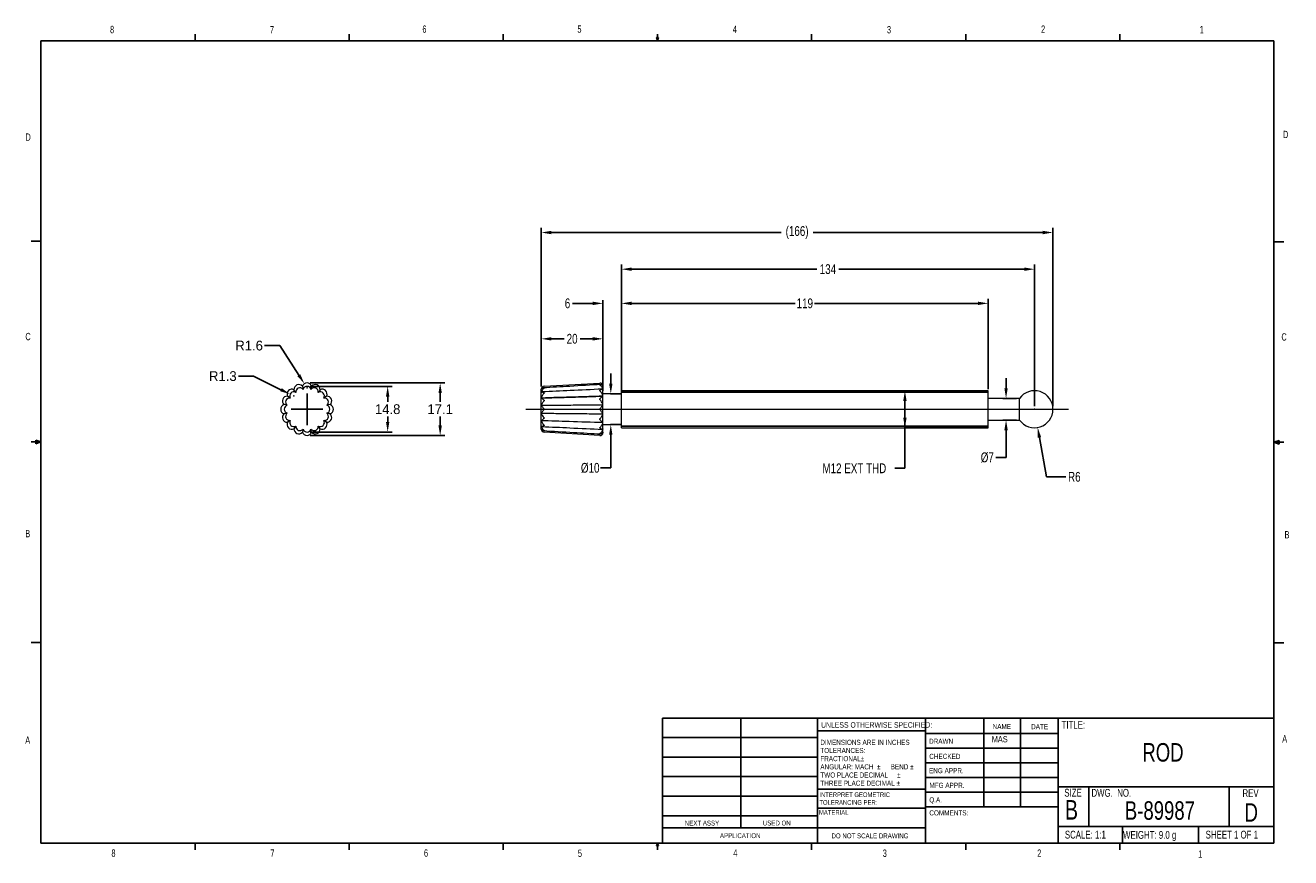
# Model space of a CAD drawing. Header units: millimetres. Extents: x 11 to 421, y 5 to 275.
import ezdxf
from ezdxf.enums import TextEntityAlignment as Align
from ezdxf.lldxf.tags import DXFTag

# ---------------------------------------------------------------- set-up
doc = ezdxf.new("R2010")
doc.units = ezdxf.units.MM
doc.header["$PDSIZE"] = -1
for name, color, linetype in [('CENTERLINE', 5, 'CENTER'), ('DIM', 2, 'Continuous'), ('TITLEBLOCK', 6, 'Continuous')]:
    doc.layers.add(name, color=color, linetype=linetype)
doc.layers.add('OBJECT', color=4, linetype='Continuous', lineweight=15)
doc.styles.add('SLDTEXTSTYLE0', font='TXT', dxfattribs={"width": 0.75})
tags = doc.linetypes.add('CENTER', pattern=[10.16, 6.35, -1.27, 1.27, -1.27]).pattern_tags.tags
tags[10:11] = [DXFTag(74, 4), DXFTag(75, 0), DXFTag(340, '0'), DXFTag(46, 1.0), DXFTag(50, 0.0), DXFTag(44, 0.0), DXFTag(45, 0.0)]
tags[8:9] = [DXFTag(74, 4), DXFTag(75, 0), DXFTag(340, '0'), DXFTag(46, 1.0), DXFTag(50, 0.0), DXFTag(44, 0.0), DXFTag(45, 0.0)]
tags[6:7] = [DXFTag(74, 4), DXFTag(75, 0), DXFTag(340, '0'), DXFTag(46, 1.0), DXFTag(50, 0.0), DXFTag(44, 0.0), DXFTag(45, 0.0)]
tags[4:5] = [DXFTag(74, 4), DXFTag(75, 0), DXFTag(340, '0'), DXFTag(46, 1.0), DXFTag(50, 0.0), DXFTag(44, 0.0), DXFTag(45, 0.0)]
tags = doc.linetypes.add('CENTERX2', pattern=[20.32, 12.7, -2.54, 2.54, -2.54]).pattern_tags.tags
tags[10:11] = [DXFTag(74, 4), DXFTag(75, 0), DXFTag(340, '0'), DXFTag(46, 1.0), DXFTag(50, 0.0), DXFTag(44, 0.0), DXFTag(45, 0.0)]
tags[8:9] = [DXFTag(74, 4), DXFTag(75, 0), DXFTag(340, '0'), DXFTag(46, 1.0), DXFTag(50, 0.0), DXFTag(44, 0.0), DXFTag(45, 0.0)]
tags[6:7] = [DXFTag(74, 4), DXFTag(75, 0), DXFTag(340, '0'), DXFTag(46, 1.0), DXFTag(50, 0.0), DXFTag(44, 0.0), DXFTag(45, 0.0)]
tags[4:5] = [DXFTag(74, 4), DXFTag(75, 0), DXFTag(340, '0'), DXFTag(46, 1.0), DXFTag(50, 0.0), DXFTag(44, 0.0), DXFTag(45, 0.0)]
tags = doc.linetypes.add('HIDDEN', pattern=[1.905, 1.27, -0.635]).pattern_tags.tags
tags[6:7] = [DXFTag(74, 4), DXFTag(75, 0), DXFTag(340, '0'), DXFTag(46, 1.0), DXFTag(50, 0.0), DXFTag(44, 0.0), DXFTag(45, 0.0)]
tags[4:5] = [DXFTag(74, 4), DXFTag(75, 0), DXFTag(340, '0'), DXFTag(46, 1.0), DXFTag(50, 0.0), DXFTag(44, 0.0), DXFTag(45, 0.0)]
doc.dimstyles.new('SLDDIMSTYLE0', dxfattribs={"dimtxt": 3.175, "dimasz": 3.302, "dimexe": 1.5, "dimexo": 1, "dimgap": 0.79375, "dimtad": 0, "dimtih": 1, "dimtoh": 1, "dimrnd": 1e-09, "dimzin": 12, "dimdsep": 46, "dimtxsty": 'SLDTEXTSTYLE0', "dimsah": 1, "dimcen": 0.09, "dimadec": 0, "dimazin": 0, "dimtfac": 1, "dimtofl": 0, "dimtmove": 0, "dimatfit": 3, "dimfxl": 1, "dimtolj": 1, "dimtzin": 12, "dimarcsym": 0})
doc.dimstyles.new('SLDDIMSTYLE2', dxfattribs={"dimtxt": 3.175, "dimasz": 3.302, "dimexe": 0, "dimexo": 0.0625, "dimgap": 0.79375, "dimtad": 0, "dimtih": 1, "dimtoh": 1, "dimrnd": 1e-09, "dimzin": 12, "dimdsep": 46, "dimtxsty": 'SLDTEXTSTYLE0', "dimsah": 1, "dimcen": 0.09, "dimadec": 0, "dimazin": 0, "dimtfac": 1, "dimtofl": 0, "dimtmove": 0, "dimatfit": 3, "dimfxl": 1, "dimtolj": 1, "dimtzin": 12, "dimarcsym": 0})

# ---------------------------------------------------------------- blocks, each defined once
blk = doc.blocks.new('TITLEBLOCK-B')
at = {"layer": 'TITLEBLOCK'}
for p, q in [((65.91, 270.31), (65.91, 272.46)), ((115.91, 270.31), (115.91, 272.46)), ((165.92, 270.31), (165.92, 272.46)), ((215.93, 270.31), (215.59, 271.37)), ((216.24, 271.37), (215.59, 271.37)), ((215.75, 271.37), (215.93, 270.31)), ((215.93, 270.31), (215.93, 272.46)), ((215.93, 270.31), (216.24, 271.37)), ((216.05, 271.37), (215.93, 270.31)), ((265.93, 270.31), (265.93, 272.46)), ((315.94, 270.31), (315.94, 272.46)), ((365.94, 270.31), (365.94, 272.46)), ((15.91, 270.31), (415.96, 270.31)), ((15.91, 270.31), (15.91, 9.96)), ((415.96, 9.96), (415.96, 270.31)), ((15.91, 205.22), (12.73, 205.22)), ((415.96, 205.11), (419.13, 205.11)), ((15.91, 140.13), (12.73, 140.13)), ((15.91, 140.13), (14.2, 140.74)), ((14.2, 140.74), (14.2, 139.56)), ((15.91, 140.13), (14.2, 140.36)), ((15.91, 140.13), (14.2, 139.56)), ((15.91, 140.13), (14.2, 139.87)), ((415.96, 140.02), (417.66, 140.63)), ((415.96, 140.02), (417.66, 140.25)), ((415.96, 140.02), (417.66, 139.45)), ((415.96, 140.02), (417.66, 139.76)), ((415.96, 140.02), (419.13, 140.02)), ((417.66, 140.63), (417.66, 139.45)), ((15.91, 75.05), (12.73, 75.05)), ((415.96, 74.94), (419.13, 74.94)), ((217.61, 50.53), (415.96, 50.53)), ((217.61, 9.96), (217.61, 50.53)), ((242.96, 50.53), (242.96, 14.94)), ((267.83, 9.96), (267.83, 50.53)), ((302.92, 50.53), (302.92, 9.96)), ((321.82, 50.33), (321.82, 21.75)), ((333.72, 50.33), (333.72, 21.75)), ((345.89, 50.53), (345.89, 9.96)), ((302.92, 46.41), (267.83, 46.41)), ((302.92, 45.57), (345.89, 45.57)), ((217.61, 44.28), (267.83, 44.28)), ((217.61, 37.93), (267.83, 37.93)), ((302.92, 40.8), (345.89, 40.8)), ((302.92, 36.04), (345.89, 36.04)), ((217.61, 31.58), (267.83, 31.58)), ((345.89, 31.28), (302.92, 31.28)), ((217.61, 25.23), (267.83, 25.23)), ((267.83, 27.52), (302.92, 27.52)), ((345.89, 26.52), (302.92, 26.52)), ((345.89, 28.24), (415.96, 28.24)), ((355.93, 28.24), (355.93, 15.37)), ((401.43, 28.24), (401.43, 15.37)), ((267.83, 21.3), (302.92, 21.3)), ((345.89, 21.75), (302.92, 21.75)), ((217.61, 18.88), (267.83, 18.88)), ((217.61, 14.94), (302.92, 14.94)), ((345.89, 15.37), (415.96, 15.37)), ((366.79, 15.37), (366.79, 9.96)), ((391.48, 15.37), (391.48, 9.96)), ((415.96, 9.96), (15.91, 9.96)), ((65.91, 9.96), (65.91, 7.8)), ((115.91, 9.96), (115.91, 7.8)), ((165.92, 9.96), (165.92, 7.8)), ((215.59, 9.08), (215.93, 9.96)), ((216.24, 9.08), (215.59, 9.08)), ((215.93, 9.96), (215.93, 7.8)), ((215.93, 9.96), (216.24, 9.08)), ((265.93, 9.96), (265.93, 7.8)), ((315.94, 9.96), (315.94, 7.8)), ((365.94, 9.96), (365.94, 7.8))]:
    blk.add_line(p, q, dxfattribs=at)
at = {"layer": 'TITLEBLOCK', "attachment_point": 1, "style": 'SLDTEXTSTYLE0'}
for s, insert, char_height in [('8', (38.33, 275.12), 2.38), ('6', (139.67, 275.25), 2.38), ('5', (189.96, 275.27), 2.38), ('4', (240.39, 275.23), 2.38), ('3', (290.39, 275.07), 2.38), ('2', (340.39, 275.24), 2.38), ('1', (391.86, 275.08), 2.38), ('7', (90.2, 275.05), 2.38), ('D', (10.89, 240.22), 2.38), ('D', (418.88, 241.07), 2.38), ('C', (10.85, 175.52), 2.38), ('C', (418.37, 175.39), 2.38), ('B', (10.83, 111.59), 2.38), ('B', (419.39, 111.23), 2.38), ('TITLE:', (347.05, 49.65), 2.54), ('UNLESS OTHERWISE SPECIFIED:', (269.01, 49.23), 1.778), ('NAME', (324.68, 48.66), 1.651), ('DATE', (337.17, 48.61), 1.651), ('A', (10.82, 44.6), 2.38), ('DIMENSIONS ARE IN INCHES', (268.77, 43.53), 1.651), ('DRAWN', (304.05, 43.86), 1.651), ('A', (418.64, 45.02), 2.38), ('TOLERANCES:', (268.77, 40.88), 1.651), ('FRACTIONAL', (268.77, 38.23), 1.651), ('%%p', (281.92, 38.23), 1.651), ('CHECKED', (304.11, 38.97), 1.651), ('ANGULAR: MACH', (268.77, 35.58), 1.651), ('TWO PLACE DECIMAL    ', (268.77, 32.92), 1.651), ('%%p', (287.15, 35.58), 1.651), ('     BEND ', (288.72, 35.58), 1.651), ('%%p', (293.65, 32.92), 1.651), ('%%p', (297.93, 35.58), 1.651), ('ENG APPR.', (304.03, 34.33), 1.651), ('THREE PLACE DECIMAL  ', (268.77, 30.27), 1.651), ('%%p', (293.51, 30.27), 1.651), ('MFG APPR.', (304.16, 29.58), 1.651), ('INTERPRET GEOMETRIC', (268.47, 26.47), 1.524), ('Q.A.', (304.12, 24.86), 1.651), ('SIZE', (347.94, 27.62), 2.54), ('DWG.  NO.', (356.74, 27.58), 2.54), ('REV', (405.74, 27.48), 2.54), ('TOLERANCING PER:', (268.47, 23.95), 1.524), ('MATERIAL', (268.34, 20.72), 1.524), ('COMMENTS:', (304.14, 20.64), 1.651), ('B', (348.14, 23.98), 6.35), ('NEXT ASSY', (224.8, 17.28), 1.587), ('USED ON', (250.11, 17.31), 1.587), ('APPLICATION', (236.21, 13.21), 1.5875), ('DO NOT SCALE DRAWING', (272.39, 13.15), 1.5875), ('SCALE: 1:1', (348.11, 14.02), 2.54), ('WEIGHT: 9.0 g', (367, 13.94), 2.54), ('SHEET 1 OF 1', (393.79, 14.03), 2.54), ('8', (38.78, 7.95), 2.38), ('7', (90.36, 7.96), 2.38), ('6', (140.18, 7.97), 2.38), ('5', (190.12, 7.89), 2.38), ('4', (240.54, 7.97), 2.38), ('3', (289.02, 7.92), 2.38), ('2', (339.15, 7.94), 2.38), ('1', (391.37, 7.65), 2.38)]:
    blk.add_mtext(s, dxfattribs=dict(at, insert=insert, char_height=char_height))
at = {"layer": 'TITLEBLOCK', "style": 'SLDTEXTSTYLE0', "width": 0.75}
for tag, height, p in [('DRAWN_BY', 2, (326.97, 43.7)), ('TITLE', 6, (379.94, 39.45)), ('DWG_NO', 6, (378.95, 20.58)), ('REV', 6, (408.58, 19.96))]:
    blk.add_attdef(tag, text='', height=height, dxfattribs=at).set_placement(p, align=Align.MIDDLE)
blk = doc.blocks.new('*D2')
at = {"color": 0, "linetype": 'ByBlock', "lineweight": -2}
for p, q in [((338.15, 150.75), (338.33, 150.75)), ((338.24, 150.84), (338.24, 150.66)), ((339.87, 141.59), (342.14, 128.81)), ((342.14, 128.81), (348.4, 128.81))]:
    blk.add_line(p, q, dxfattribs=at)
at = {"color": 0, "linetype": 'ByBlock'}
blk.add_solid([(339.29, 144.84), (339.33, 141.49), (340.41, 141.69)], dxfattribs=at)
at = {"layer": 'DEFPOINTS', "color": 0, "linetype": 'ByBlock'}
for p in [(338.24, 150.75), (339.29, 144.84)]:
    blk.add_point(p, dxfattribs=at)
at = {"color": 0, "linetype": 'ByBlock', "insert": (351.18, 128.81), "char_height": 3.175, "attachment_point": 5, "style": 'SLDTEXTSTYLE0'}
blk.add_mtext('R6', dxfattribs=at)
blk = doc.blocks.new('*D14')
at = {"color": 0, "linetype": 'ByBlock', "lineweight": -2}
for p, q in [((329.03, 157.55), (329.03, 160.85)), ((332.37, 154.25), (328.03, 154.25)), ((332.37, 147.25), (328.03, 147.25)), ((329.03, 143.95), (329.03, 135.09)), ((329.03, 135.09), (325.73, 135.09))]:
    blk.add_line(p, q, dxfattribs=at)
at = {"color": 0, "linetype": 'ByBlock'}
for points in [[(329.03, 154.25), (328.48, 157.55), (329.58, 157.55)], [(329.03, 147.25), (328.48, 143.95), (329.58, 143.95)]]:
    blk.add_solid(points, dxfattribs=at)
at = {"layer": 'DEFPOINTS', "color": 0, "linetype": 'ByBlock'}
for p in [(333.37, 154.25), (333.37, 147.25)]:
    blk.add_point(p, dxfattribs=at)
at = {"color": 0, "linetype": 'ByBlock', "insert": (322.94, 135.09), "char_height": 3.175, "attachment_point": 5, "style": 'SLDTEXTSTYLE0'}
blk.add_mtext('%%c7', dxfattribs=at)
blk = doc.blocks.new('*D12')
at = {"color": 0, "linetype": 'ByBlock', "lineweight": -2}
for p, q in [((323.18, 156.75), (296.16, 156.75)), ((296.22, 153.45), (296.22, 148.05)), ((296.22, 148.05), (296.22, 131.59)), ((323.18, 144.75), (296.16, 144.75)), ((296.22, 131.59), (292.92, 131.59))]:
    blk.add_line(p, q, dxfattribs=at)
at = {"color": 0, "linetype": 'ByBlock'}
for points in [[(296.22, 156.75), (295.67, 153.45), (296.77, 153.45)], [(296.22, 144.75), (295.67, 148.05), (296.77, 148.05)]]:
    blk.add_solid(points, dxfattribs=at)
at = {"layer": 'DEFPOINTS', "color": 0, "linetype": 'ByBlock'}
for p in [(323.24, 156.75), (323.24, 144.75)]:
    blk.add_point(p, dxfattribs=at)
at = {"color": 0, "linetype": 'ByBlock', "insert": (279.81, 131.59), "char_height": 3.175, "attachment_point": 5, "style": 'SLDTEXTSTYLE0'}
blk.add_mtext('M12 EXT THD', dxfattribs=at)
blk = doc.blocks.new('*D3')
at = {"color": 0, "linetype": 'ByBlock', "lineweight": -2}
for p, q in [((178.24, 158.16), (178.24, 209.58)), ((344.24, 151.75), (344.24, 209.58)), ((181.55, 208.08), (256.08, 208.08)), ((340.94, 208.08), (266.41, 208.08))]:
    blk.add_line(p, q, dxfattribs=at)
at = {"color": 0, "linetype": 'ByBlock'}
for points in [[(178.24, 208.08), (181.55, 207.52), (181.55, 208.63)], [(344.24, 208.08), (340.94, 207.52), (340.94, 208.63)]]:
    blk.add_solid(points, dxfattribs=at)
at = {"layer": 'DEFPOINTS', "color": 0, "linetype": 'ByBlock'}
for p in [(178.24, 157.16), (344.24, 150.75)]:
    blk.add_point(p, dxfattribs=at)
at = {"color": 0, "linetype": 'ByBlock', "insert": (261.24, 208.08), "char_height": 3.175, "attachment_point": 5, "style": 'SLDTEXTSTYLE0'}
blk.add_mtext('(166)', dxfattribs=at)
blk = doc.blocks.new('*D13')
at = {"color": 0, "linetype": 'ByBlock', "lineweight": -2}
for p, q in [((200.79, 159.05), (200.79, 162.35)), ((204.18, 155.75), (200.73, 155.75)), ((204.18, 145.75), (200.73, 145.75)), ((200.79, 142.45), (200.79, 131.69)), ((200.79, 131.69), (197.49, 131.69))]:
    blk.add_line(p, q, dxfattribs=at)
at = {"color": 0, "linetype": 'ByBlock'}
for points in [[(200.79, 155.75), (201.34, 159.05), (200.24, 159.05)], [(200.79, 145.75), (201.34, 142.45), (200.24, 142.45)]]:
    blk.add_solid(points, dxfattribs=at)
at = {"layer": 'DEFPOINTS', "color": 0, "linetype": 'ByBlock'}
for p in [(204.24, 155.75), (204.24, 145.75)]:
    blk.add_point(p, dxfattribs=at)
at = {"color": 0, "linetype": 'ByBlock', "insert": (194.11, 131.69), "char_height": 3.175, "attachment_point": 5, "style": 'SLDTEXTSTYLE0'}
blk.add_mtext('%%c10', dxfattribs=at)
blk = doc.blocks.new('*D4')
at = {"color": 0, "linetype": 'ByBlock', "lineweight": -2}
for p, q in [((178.24, 158.16), (178.24, 175.09)), ((181.55, 173.59), (185.66, 173.59)), ((194.94, 173.59), (190.82, 173.59)), ((198.24, 159.28), (198.24, 175.09))]:
    blk.add_line(p, q, dxfattribs=at)
at = {"color": 0, "linetype": 'ByBlock'}
for points in [[(178.24, 173.59), (181.55, 174.14), (181.55, 173.04)], [(198.24, 173.59), (194.94, 174.14), (194.94, 173.04)]]:
    blk.add_solid(points, dxfattribs=at)
at = {"layer": 'DEFPOINTS', "color": 0, "linetype": 'ByBlock'}
for p in [(178.24, 157.16), (198.24, 158.28)]:
    blk.add_point(p, dxfattribs=at)
at = {"color": 0, "linetype": 'ByBlock', "insert": (188.24, 173.59), "char_height": 3.175, "attachment_point": 5, "style": 'SLDTEXTSTYLE0'}
blk.add_mtext('20', dxfattribs=at)
blk = doc.blocks.new('*D5')
at = {"color": 0, "linetype": 'ByBlock', "lineweight": -2}
for p, q in [((191.64, 185.09), (188.34, 185.09)), ((194.94, 185.09), (191.64, 185.09)), ((198.24, 156.75), (198.24, 186.09)), ((204.24, 156.75), (204.24, 186.09)), ((207.55, 185.09), (210.85, 185.09))]:
    blk.add_line(p, q, dxfattribs=at)
at = {"color": 0, "linetype": 'ByBlock'}
for points in [[(198.24, 185.09), (194.94, 185.64), (194.94, 184.54)], [(204.24, 185.09), (207.55, 185.64), (207.55, 184.54)]]:
    blk.add_solid(points, dxfattribs=at)
at = {"layer": 'DEFPOINTS', "color": 0, "linetype": 'ByBlock'}
for p in [(198.24, 155.75), (204.24, 155.75)]:
    blk.add_point(p, dxfattribs=at)
at = {"color": 0, "linetype": 'ByBlock', "insert": (186.75, 185.09), "char_height": 3.17, "attachment_point": 5, "style": 'SLDTEXTSTYLE0'}
blk.add_mtext('6', dxfattribs=at)
blk = doc.blocks.new('*D6')
at = {"color": 0, "linetype": 'ByBlock', "lineweight": -2}
for p, q in [((204.24, 157.25), (204.24, 186.59)), ((207.55, 185.09), (260.56, 185.09)), ((319.94, 185.09), (266.93, 185.09)), ((323.24, 157.25), (323.24, 186.59))]:
    blk.add_line(p, q, dxfattribs=at)
at = {"color": 0, "linetype": 'ByBlock'}
for points in [[(204.24, 185.09), (207.55, 184.54), (207.55, 185.64)], [(323.24, 185.09), (319.94, 184.54), (319.94, 185.64)]]:
    blk.add_solid(points, dxfattribs=at)
at = {"layer": 'DEFPOINTS', "color": 0, "linetype": 'ByBlock'}
for p in [(204.24, 156.25), (323.24, 156.25)]:
    blk.add_point(p, dxfattribs=at)
at = {"color": 0, "linetype": 'ByBlock', "insert": (263.74, 185.09), "char_height": 3.175, "attachment_point": 5, "style": 'SLDTEXTSTYLE0'}
blk.add_mtext('119', dxfattribs=at)
blk = doc.blocks.new('*D7')
at = {"color": 0, "linetype": 'ByBlock', "lineweight": -2}
for p, q in [((204.24, 157.75), (204.24, 197.68)), ((338.24, 151.75), (338.24, 197.68)), ((207.55, 196.18), (267.66, 196.18)), ((334.94, 196.18), (274.82, 196.18))]:
    blk.add_line(p, q, dxfattribs=at)
at = {"color": 0, "linetype": 'ByBlock'}
for points in [[(204.24, 196.18), (207.55, 195.63), (207.55, 196.73)], [(338.24, 196.18), (334.94, 195.63), (334.94, 196.73)]]:
    blk.add_solid(points, dxfattribs=at)
at = {"layer": 'DEFPOINTS', "color": 0, "linetype": 'ByBlock'}
for p in [(204.24, 156.75), (338.24, 150.75)]:
    blk.add_point(p, dxfattribs=at)
at = {"color": 0, "linetype": 'ByBlock', "insert": (271.24, 196.18), "char_height": 3.175, "attachment_point": 5, "style": 'SLDTEXTSTYLE0'}
blk.add_mtext('134', dxfattribs=at)
blk = doc.blocks.new('*D8')
at = {"color": 0, "linetype": 'ByBlock', "lineweight": -2}
for p, q in [((103.24, 158.15), (129.9, 158.15)), ((128.4, 154.85), (128.4, 153.13)), ((128.4, 146.65), (128.4, 148.37)), ((103.24, 143.34), (129.9, 143.34))]:
    blk.add_line(p, q, dxfattribs=at)
at = {"color": 0, "linetype": 'ByBlock'}
for points in [[(128.4, 158.15), (127.85, 154.85), (128.95, 154.85)], [(128.4, 143.34), (127.85, 146.65), (128.95, 146.65)]]:
    blk.add_solid(points, dxfattribs=at)
at = {"layer": 'DEFPOINTS', "color": 0, "linetype": 'ByBlock'}
for p in [(102.24, 158.15), (102.24, 143.34)]:
    blk.add_point(p, dxfattribs=at)
at = {"color": 0, "linetype": 'ByBlock', "insert": (128.4, 150.75), "char_height": 3.175, "attachment_point": 5}
blk.add_mtext('14.8', dxfattribs=at)
blk = doc.blocks.new('*D9')
at = {"color": 0, "linetype": 'ByBlock', "lineweight": -2}
for p, q in [((103.24, 159.28), (146.93, 159.28)), ((145.43, 155.98), (145.43, 153.13)), ((145.43, 145.52), (145.43, 148.37)), ((103.24, 142.21), (146.93, 142.21))]:
    blk.add_line(p, q, dxfattribs=at)
at = {"color": 0, "linetype": 'ByBlock'}
for points in [[(145.43, 159.28), (144.88, 155.98), (145.98, 155.98)], [(145.43, 142.21), (144.88, 145.52), (145.98, 145.52)]]:
    blk.add_solid(points, dxfattribs=at)
at = {"layer": 'DEFPOINTS', "color": 0, "linetype": 'ByBlock'}
for p in [(102.24, 159.28), (102.24, 142.21)]:
    blk.add_point(p, dxfattribs=at)
at = {"color": 0, "linetype": 'ByBlock', "insert": (145.43, 150.75), "char_height": 3.175, "attachment_point": 5}
blk.add_mtext('17.1', dxfattribs=at)
blk = doc.blocks.new('*D10')
at = {"color": 0, "linetype": 'ByBlock', "lineweight": -2}
for p, q in [((93.37, 171.39), (88.48, 171.39)), ((99.59, 161.8), (93.37, 171.39)), ((102.15, 157.7), (102.33, 157.7)), ((102.24, 157.79), (102.24, 157.61))]:
    blk.add_line(p, q, dxfattribs=at)
at = {"color": 0, "linetype": 'ByBlock'}
blk.add_solid([(101.38, 159.03), (100.05, 162.1), (99.12, 161.5)], dxfattribs=at)
at = {"layer": 'DEFPOINTS', "color": 0, "linetype": 'ByBlock'}
for p in [(101.38, 159.03), (102.24, 157.7)]:
    blk.add_point(p, dxfattribs=at)
at = {"color": 0, "linetype": 'ByBlock', "insert": (83.45, 171.39), "char_height": 3.175, "attachment_point": 5}
blk.add_mtext('R1.6', dxfattribs=at)
blk = doc.blocks.new('*D11')
at = {"color": 0, "linetype": 'ByBlock', "lineweight": -2}
for p, q in [((84.85, 161.48), (79.96, 161.48)), ((93.79, 157.09), (84.85, 161.48)), ((97.85, 155.05), (98.03, 155.05)), ((97.94, 155.14), (97.94, 154.96))]:
    blk.add_line(p, q, dxfattribs=at)
at = {"color": 0, "linetype": 'ByBlock'}
blk.add_solid([(96.75, 155.63), (94.03, 157.58), (93.55, 156.59)], dxfattribs=at)
at = {"layer": 'DEFPOINTS', "color": 0, "linetype": 'ByBlock'}
for p in [(96.75, 155.63), (97.94, 155.05)]:
    blk.add_point(p, dxfattribs=at)
at = {"color": 0, "linetype": 'ByBlock', "insert": (74.92, 161.48), "char_height": 3.175, "attachment_point": 5}
blk.add_mtext('R1.3', dxfattribs=at)

msp = doc.modelspace()

# ---------------------------------------------------------------- linework, layer by layer
at = {"color": 0, "lineweight": -2}
for p, q in [((102.151, 157.704), (102.331, 157.704)), ((102.241, 157.794), (102.241, 157.614))]:
    msp.add_line(p, q, dxfattribs=at)
at = {"layer": 'CENTERLINE'}
for p, q in [((102.24, 155.871), (102.24, 145.626)), ((107.363, 150.748), (97.118, 150.748))]:
    msp.add_line(p, q, dxfattribs=at)
at = {"layer": 'CENTERLINE', "linetype": 'CENTERX2', "lineweight": 0}
msp.add_line((173.244, 150.748), (349.244, 150.748), dxfattribs=at)
at = {"layer": 'CENTERLINE'}
msp.add_point((102.24, 150.748), dxfattribs=at)
at = {"layer": 'DIM', "linetype": 'HIDDEN'}
for p, q in [((204.244, 156.248), (323.244, 156.248)), ((204.244, 145.248), (323.244, 145.248))]:
    msp.add_line(p, q, dxfattribs=at)
at = {"layer": 'OBJECT', "linetype": 'CENTER'}
for p, q in [((98.598, 156.201), (98.003, 157.091)), ((100.752, 158.229), (100.961, 157.18)), ((103.729, 158.229), (103.52, 157.18)), ((106.478, 157.09), (105.884, 156.2)), ((95.809, 152.028), (94.759, 152.237)), ((96.788, 154.392), (95.898, 154.986)), ((108.583, 154.986), (107.693, 154.391)), ((109.722, 152.236), (108.672, 152.027)), ((95.809, 149.469), (94.759, 149.26)), ((109.722, 149.26), (108.672, 149.469)), ((96.788, 147.106), (95.898, 146.511)), ((98.597, 145.296), (98.003, 144.406)), ((100.961, 144.317), (100.752, 143.267)), ((103.728, 143.267), (103.519, 144.317)), ((106.478, 144.406), (105.883, 145.296)), ((108.583, 146.511), (107.692, 147.105))]:
    msp.add_line(p, q, dxfattribs=at)
at = {"layer": 'OBJECT'}
for p, q in [((178.244, 157.158), (178.244, 157.211)), ((178.244, 150.748), (178.244, 157.158)), ((179.185, 158.209), (197.188, 159.223)), ((198.244, 150.748), (198.244, 158.224)), ((204.244, 144.748), (204.244, 156.748)), ((323.244, 144.748), (323.244, 156.748)), ((333.371, 147.248), (333.371, 154.248)), ((178.244, 144.338), (178.244, 150.748)), ((198.244, 143.219), (198.244, 150.748)), ((197.182, 142.221), (179.182, 143.34))]:
    msp.add_line(p, q, dxfattribs=at)
for centre, radius, start, end in [((97.322, 155.667), 1.578, 64.43577, 205.56246), ((97.943, 155.046), 1.327, 60.43306, 209.56279), ((99.579, 157.175), 1.578, 41.93577, 183.06246), ((99.915, 156.364), 1.327, 37.93306, 187.06279), ((102.241, 157.704), 1.578, 19.43577, 160.56246), ((102.241, 156.826), 1.327, 15.43306, 164.56279), ((104.567, 156.364), 1.327, 352.93306, 142.06279), ((104.903, 157.175), 1.578, 356.93577, 138.06246), ((106.538, 155.046), 1.327, 330.43306, 119.56279), ((107.159, 155.667), 1.578, 334.43577, 115.56246), ((179.244, 157.211), 1, 93.40307, 180), ((197.244, 158.224), 1, 0, 93.22213), ((338.244, 150.748), 6, 360, 144.31467), ((95.284, 150.748), 1.578, 109.43577, 250.56246), ((95.814, 153.41), 1.578, 86.93577, 228.06246), ((96.162, 150.749), 1.327, 105.43306, 254.56279), ((96.625, 153.075), 1.327, 82.93306, 232.06279), ((107.856, 153.074), 1.327, 307.93306, 97.06279), ((108.667, 153.41), 1.578, 311.93577, 93.06246), ((108.318, 150.748), 1.327, 285.43306, 74.56279), ((109.196, 150.748), 1.578, 289.43577, 70.56246), ((95.814, 148.087), 1.578, 131.93577, 273.06246), ((96.625, 148.423), 1.327, 127.93306, 277.06279), ((107.856, 148.422), 1.327, 262.93306, 52.06279), ((108.667, 148.086), 1.578, 266.93577, 48.06246), ((338.244, 150.748), 6, 215.68533, 360), ((97.322, 145.83), 1.578, 154.43577, 295.56246), ((97.943, 146.451), 1.327, 150.43306, 299.56279), ((99.578, 144.322), 1.578, 176.93577, 318.06246), ((99.914, 145.133), 1.327, 172.93306, 322.06279), ((102.24, 144.67), 1.327, 195.43306, 344.56279), ((104.566, 145.133), 1.327, 217.93306, 7.06279), ((104.902, 144.322), 1.578, 221.93577, 3.06246), ((106.538, 146.45), 1.327, 240.43306, 29.56279), ((107.159, 145.83), 1.578, 244.43577, 25.56246), ((179.244, 144.338), 1, 180, 266.44179), ((102.24, 143.792), 1.578, 199.43577, 340.56246), ((197.244, 143.219), 1, 266.44179, 360)]:
    msp.add_arc(centre, radius, start, end, dxfattribs=at)
for points, knots in [([(178.255, 157.18), (178.276, 157.302), (178.326, 157.404), (178.453, 157.555), (178.531, 157.607), (178.701, 157.67), (178.794, 157.679), (178.936, 157.666), (178.985, 157.658), (179.059, 157.638), (179.084, 157.63), (179.122, 157.616), (179.134, 157.612), (179.152, 157.604), (179.158, 157.601), (179.169, 157.595), (179.173, 157.592), (179.162, 157.58), (179.147, 157.573), (179.123, 157.558), (179.111, 157.55), (179.074, 157.525), (179.049, 157.508), (178.976, 157.454), (178.928, 157.414), (178.786, 157.282), (178.694, 157.178), (178.528, 156.944), (178.45, 156.81), (178.325, 156.521), (178.276, 156.362), (178.255, 156.2)], [0, 0, 0, 0, 0.125, 0.125, 0.25, 0.25, 0.375, 0.375, 0.4375, 0.4375, 0.46875, 0.46875, 0.484375, 0.484375, 0.4921875, 0.4921875, 0.5, 0.5, 0.515625, 0.515625, 0.53125, 0.53125, 0.5625, 0.5625, 0.625, 0.625, 0.75, 0.75, 0.875, 0.875, 1, 1, 1, 1]), ([(178.255, 156.2), (178.276, 156.273), (178.325, 156.319), (178.453, 156.358), (178.53, 156.354), (178.7, 156.308), (178.792, 156.264), (178.934, 156.177), (178.983, 156.144), (179.057, 156.089), (179.081, 156.07), (179.119, 156.039), (179.131, 156.029), (179.149, 156.013), (179.155, 156.007), (179.166, 155.995), (179.171, 155.989), (179.166, 155.974), (179.16, 155.968), (179.148, 155.955), (179.142, 155.949), (179.124, 155.93), (179.112, 155.917), (179.075, 155.878), (179.05, 155.852), (178.977, 155.77), (178.928, 155.714), (178.788, 155.536), (178.697, 155.408), (178.528, 155.132), (178.451, 154.989), (178.325, 154.688), (178.276, 154.537), (178.255, 154.391)], [0, 0, 0, 0, 0.125, 0.125, 0.25, 0.25, 0.375, 0.375, 0.4375, 0.4375, 0.46875, 0.46875, 0.484375, 0.484375, 0.4921875, 0.4921875, 0.5, 0.5, 0.5078125, 0.5078125, 0.515625, 0.515625, 0.53125, 0.53125, 0.5625, 0.5625, 0.625, 0.625, 0.75, 0.75, 0.875, 0.875, 1, 1, 1, 1]), ([(197.995, 157.27), (194.537, 157.104), (188.029, 156.792), (181.521, 156.492), (178.47, 156.351)], [0, 0, 0, 0, 0.5313599, 1, 1, 1, 1]), ([(197.607, 158.772), (194.249, 158.573), (187.98, 158.202), (181.71, 157.841), (178.798, 157.673)], [0, 0, 0, 0, 0.5355856, 1, 1, 1, 1]), ([(198.24, 157.09), (198.224, 157.275), (198.169, 157.459), (198.022, 157.793), (197.931, 157.942), (197.734, 158.204), (197.628, 158.315), (197.466, 158.453), (197.411, 158.495), (197.328, 158.55), (197.3, 158.567), (197.259, 158.59), (197.245, 158.598), (197.225, 158.609), (197.218, 158.612), (197.205, 158.62), (197.198, 158.623), (197.193, 158.632), (197.199, 158.636), (197.211, 158.645), (197.218, 158.648), (197.238, 158.66), (197.252, 158.667), (197.293, 158.687), (197.321, 158.7), (197.404, 158.732), (197.459, 158.749), (197.622, 158.781), (197.73, 158.778), (197.927, 158.722), (198.02, 158.668), (198.167, 158.495), (198.224, 158.377), (198.24, 158.229)], [0, 0, 0, 0, 0.125, 0.125, 0.25, 0.25, 0.375, 0.375, 0.4375, 0.4375, 0.46875, 0.46875, 0.484375, 0.484375, 0.4921875, 0.4921875, 0.5, 0.5, 0.5078125, 0.5078125, 0.515625, 0.515625, 0.53125, 0.53125, 0.5625, 0.5625, 0.625, 0.625, 0.75, 0.75, 0.875, 0.875, 1, 1, 1, 1]), ([(198.24, 154.986), (198.224, 155.148), (198.17, 155.322), (198.025, 155.662), (197.935, 155.826), (197.74, 156.135), (197.635, 156.278), (197.475, 156.474), (197.421, 156.536), (197.339, 156.625), (197.311, 156.654), (197.27, 156.695), (197.257, 156.709), (197.229, 156.736), (197.215, 156.749), (197.199, 156.77), (197.194, 156.779), (197.202, 156.795), (197.209, 156.803), (197.228, 156.824), (197.242, 156.838), (197.284, 156.878), (197.312, 156.904), (197.395, 156.978), (197.45, 157.022), (197.614, 157.14), (197.723, 157.199), (197.874, 157.252), (197.922, 157.263), (198.012, 157.273), (198.054, 157.27), (198.167, 157.237), (198.223, 157.181), (198.24, 157.09)], [0, 0, 0, 0, 0.125, 0.125, 0.25, 0.25, 0.375, 0.375, 0.4375, 0.4375, 0.46875, 0.46875, 0.484375, 0.484375, 0.5, 0.5, 0.5078125, 0.5078125, 0.515625, 0.515625, 0.53125, 0.53125, 0.5625, 0.5625, 0.625, 0.625, 0.75, 0.75, 0.8125, 0.8125, 0.875, 0.875, 1, 1, 1, 1]), ([(198.146, 154.977), (195.162, 154.888), (188.529, 154.689), (181.894, 154.498), (178.244, 154.393)], [0, 0, 0, 0, 0.4497936, 1, 1, 1, 1]), ([(178.255, 154.391), (179.149, 154.417), (180.044, 154.442), (180.938, 154.468), (182.734, 154.52), (184.53, 154.572), (186.326, 154.625), (188.3, 154.683), (190.274, 154.743), (192.247, 154.802), (194.22, 154.862), (196.193, 154.923), (198.166, 154.984), (198.175, 154.984), (198.184, 154.984), (198.193, 154.985)], [0.00001098, 0.00001098, 0.00001098, 0.00001098, 0.002697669, 0.002697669, 0.002697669, 0.00809301, 0.00809301, 0.00809301, 0.014022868, 0.014022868, 0.014022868, 0.019950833, 0.019950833, 0.019950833, 0.019977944, 0.019977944, 0.019977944, 0.019977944]), ([(178.255, 154.391), (178.276, 154.403), (178.325, 154.386), (178.452, 154.307), (178.53, 154.248), (178.7, 154.1), (178.791, 154.009), (178.934, 153.861), (178.982, 153.809), (179.056, 153.727), (179.081, 153.699), (179.118, 153.656), (179.13, 153.641), (179.148, 153.619), (179.154, 153.611), (179.164, 153.595), (179.168, 153.586), (179.161, 153.558), (179.146, 153.543), (179.122, 153.511), (179.11, 153.495), (179.073, 153.448), (179.049, 153.416), (178.975, 153.32), (178.927, 153.255), (178.785, 153.057), (178.695, 152.923), (178.527, 152.651), (178.45, 152.516), (178.324, 152.256), (178.276, 152.134), (178.255, 152.027)], [0, 0, 0, 0, 0.125, 0.125, 0.25, 0.25, 0.375, 0.375, 0.4375, 0.4375, 0.46875, 0.46875, 0.484375, 0.484375, 0.4921875, 0.4921875, 0.5, 0.5, 0.515625, 0.515625, 0.53125, 0.53125, 0.5625, 0.5625, 0.625, 0.625, 0.75, 0.75, 0.875, 0.875, 1, 1, 1, 1]), ([(178.255, 152.027), (179.149, 152.036), (180.044, 152.045), (180.938, 152.054), (182.734, 152.072), (184.53, 152.091), (186.326, 152.109), (188.3, 152.13), (190.274, 152.151), (192.247, 152.172), (194.22, 152.193), (196.193, 152.214), (198.166, 152.236), (198.191, 152.236), (198.215, 152.236), (198.24, 152.236)], [0.000010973, 0.000010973, 0.000010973, 0.000010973, 0.002697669, 0.002697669, 0.002697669, 0.00809301, 0.00809301, 0.00809301, 0.014022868, 0.014022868, 0.014022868, 0.019950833, 0.019950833, 0.019950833, 0.020024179, 0.020024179, 0.020024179, 0.020024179]), ([(178.255, 152.027), (178.276, 151.977), (178.325, 151.9), (178.452, 151.715), (178.53, 151.61), (178.699, 151.382), (178.791, 151.259), (178.933, 151.072), (178.981, 151.009), (179.055, 150.912), (179.08, 150.88), (179.117, 150.83), (179.129, 150.814), (179.152, 150.78), (179.167, 150.761), (179.159, 150.721), (179.145, 150.705), (179.121, 150.672), (179.109, 150.656), (179.072, 150.607), (179.048, 150.575), (178.975, 150.479), (178.927, 150.416), (178.786, 150.23), (178.694, 150.108), (178.527, 149.883), (178.45, 149.778), (178.325, 149.596), (178.276, 149.52), (178.255, 149.469)], [0, 0, 0, 0, 0.125, 0.125, 0.25, 0.25, 0.375, 0.375, 0.4375, 0.4375, 0.46875, 0.46875, 0.484375, 0.484375, 0.5, 0.5, 0.515625, 0.515625, 0.53125, 0.53125, 0.5625, 0.5625, 0.625, 0.625, 0.75, 0.75, 0.875, 0.875, 1, 1, 1, 1]), ([(198.24, 149.26), (198.224, 149.313), (198.168, 149.399), (198.019, 149.612), (197.928, 149.736), (197.728, 150.005), (197.622, 150.149), (197.458, 150.37), (197.403, 150.446), (197.319, 150.56), (197.292, 150.598), (197.25, 150.656), (197.237, 150.675), (197.211, 150.715), (197.196, 150.738), (197.211, 150.783), (197.226, 150.802), (197.252, 150.84), (197.266, 150.859), (197.307, 150.916), (197.334, 150.954), (197.416, 151.067), (197.47, 151.141), (197.63, 151.36), (197.736, 151.501), (197.884, 151.7), (197.93, 151.764), (198.018, 151.884), (198.059, 151.942), (198.169, 152.098), (198.224, 152.183), (198.24, 152.236)], [0, 0, 0, 0, 0.125, 0.125, 0.25, 0.25, 0.375, 0.375, 0.4375, 0.4375, 0.46875, 0.46875, 0.484375, 0.484375, 0.5, 0.5, 0.515625, 0.515625, 0.53125, 0.53125, 0.5625, 0.5625, 0.625, 0.625, 0.75, 0.75, 0.8125, 0.8125, 0.875, 0.875, 1, 1, 1, 1]), ([(198.24, 152.236), (198.224, 152.354), (198.168, 152.496), (198.02, 152.797), (197.929, 152.953), (197.73, 153.267), (197.624, 153.423), (197.461, 153.649), (197.406, 153.723), (197.323, 153.833), (197.295, 153.869), (197.254, 153.923), (197.24, 153.941), (197.22, 153.968), (197.214, 153.977), (197.202, 153.996), (197.197, 154.006), (197.202, 154.028), (197.208, 154.038), (197.22, 154.056), (197.227, 154.065), (197.247, 154.092), (197.26, 154.11), (197.301, 154.162), (197.329, 154.196), (197.411, 154.296), (197.466, 154.36), (197.628, 154.541), (197.733, 154.647), (197.931, 154.828), (198.021, 154.9), (198.132, 154.967), (198.164, 154.982), (198.214, 154.996), (198.232, 154.996), (198.24, 154.986)], [0, 0, 0, 0, 0.125, 0.125, 0.25, 0.25, 0.375, 0.375, 0.4375, 0.4375, 0.46875, 0.46875, 0.484375, 0.484375, 0.4921875, 0.4921875, 0.5, 0.5, 0.5078125, 0.5078125, 0.515625, 0.515625, 0.53125, 0.53125, 0.5625, 0.5625, 0.625, 0.625, 0.75, 0.75, 0.875, 0.875, 0.9375, 0.9375, 1, 1, 1, 1]), ([(178.255, 149.469), (179.149, 149.46), (180.044, 149.451), (180.938, 149.442), (182.734, 149.424), (184.53, 149.405), (186.326, 149.387), (188.3, 149.366), (190.274, 149.345), (192.247, 149.324), (194.22, 149.304), (196.193, 149.282), (198.166, 149.261), (198.191, 149.261), (198.215, 149.26), (198.24, 149.26)], [0.000010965, 0.000010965, 0.000010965, 0.000010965, 0.002697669, 0.002697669, 0.002697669, 0.00809301, 0.00809301, 0.00809301, 0.014022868, 0.014022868, 0.014022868, 0.019950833, 0.019950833, 0.019950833, 0.020024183, 0.020024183, 0.020024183, 0.020024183]), ([(178.255, 149.469), (178.266, 149.425), (178.297, 149.302), (178.429, 149.011), (178.692, 148.565), (178.955, 148.2), (179.117, 147.991), (179.146, 147.952), (179.159, 147.929), (179.162, 147.914), (179.156, 147.889), (179.102, 147.823), (178.913, 147.606), (178.642, 147.337), (178.406, 147.149), (178.343, 147.129), (178.325, 147.123)], [0, 0, 0, 0, 0.0533836, 0.1514633, 0.3035171, 0.4926762, 0.5159778, 0.5282217, 0.5345052, 0.5382848, 0.5420796, 0.5564908, 0.6130961, 0.8057874, 0.9448238, 1, 1, 1, 1]), ([(198.24, 146.511), (198.224, 146.49), (198.168, 146.507), (198.02, 146.597), (197.929, 146.669), (197.73, 146.851), (197.624, 146.96), (197.462, 147.141), (197.406, 147.206), (197.323, 147.306), (197.296, 147.34), (197.255, 147.393), (197.241, 147.411), (197.215, 147.447), (197.2, 147.468), (197.209, 147.51), (197.224, 147.528), (197.25, 147.564), (197.264, 147.582), (197.304, 147.636), (197.332, 147.672), (197.414, 147.782), (197.468, 147.856), (197.628, 148.08), (197.735, 148.234), (197.883, 148.469), (197.929, 148.546), (198.017, 148.701), (198.059, 148.778), (198.169, 149.001), (198.224, 149.142), (198.24, 149.26)], [0, 0, 0, 0, 0.125, 0.125, 0.25, 0.25, 0.375, 0.375, 0.4375, 0.4375, 0.46875, 0.46875, 0.484375, 0.484375, 0.5, 0.5, 0.515625, 0.515625, 0.53125, 0.53125, 0.5625, 0.5625, 0.625, 0.625, 0.75, 0.75, 0.8125, 0.8125, 0.875, 0.875, 1, 1, 1, 1]), ([(178.244, 147.113), (181.261, 147.023), (187.928, 146.823), (194.594, 146.615), (198.24, 146.511)], [0, 0, 0, 0, 0.4524595, 1, 1, 1, 1]), ([(178.273, 147.103), (178.271, 147.103), (178.261, 147.098), (178.258, 147.102), (178.255, 147.105)], [0, 0, 0, 0, 0.149791, 1, 1, 1, 1]), ([(178.255, 147.105), (178.276, 146.961), (178.325, 146.807), (178.452, 146.507), (178.529, 146.362), (178.698, 146.087), (178.79, 145.956), (178.931, 145.778), (178.979, 145.722), (179.053, 145.64), (179.077, 145.614), (179.114, 145.575), (179.126, 145.562), (179.149, 145.536), (179.162, 145.522), (179.156, 145.493), (179.143, 145.482), (179.12, 145.461), (179.108, 145.45), (179.071, 145.42), (179.047, 145.401), (178.974, 145.347), (178.926, 145.314), (178.785, 145.229), (178.695, 145.188), (178.526, 145.142), (178.451, 145.138), (178.324, 145.179), (178.276, 145.223), (178.255, 145.296)], [0, 0, 0, 0, 0.125, 0.125, 0.25, 0.25, 0.375, 0.375, 0.4375, 0.4375, 0.46875, 0.46875, 0.484375, 0.484375, 0.5, 0.5, 0.515625, 0.515625, 0.53125, 0.53125, 0.5625, 0.5625, 0.625, 0.625, 0.75, 0.75, 0.875, 0.875, 1, 1, 1, 1]), ([(178.255, 145.296), (178.276, 145.135), (178.325, 144.976), (178.451, 144.683), (178.529, 144.551), (178.698, 144.314), (178.789, 144.21), (178.931, 144.079), (178.979, 144.039), (179.052, 143.985), (179.077, 143.968), (179.113, 143.943), (179.125, 143.935), (179.148, 143.92), (179.161, 143.912), (179.156, 143.896), (179.142, 143.891), (179.119, 143.881), (179.107, 143.876), (179.071, 143.863), (179.047, 143.856), (178.974, 143.837), (178.925, 143.829), (178.785, 143.818), (178.695, 143.829), (178.526, 143.892), (178.45, 143.943), (178.324, 144.095), (178.276, 144.194), (178.255, 144.317)], [0, 0, 0, 0, 0.125, 0.125, 0.25, 0.25, 0.375, 0.375, 0.4375, 0.4375, 0.46875, 0.46875, 0.484375, 0.484375, 0.5, 0.5, 0.515625, 0.515625, 0.53125, 0.53125, 0.5625, 0.5625, 0.625, 0.625, 0.75, 0.75, 0.875, 0.875, 1, 1, 1, 1]), ([(178.472, 145.145), (181.492, 145.006), (187.994, 144.705), (194.496, 144.394), (197.978, 144.227)], [0, 0, 0, 0, 0.4644382, 1, 1, 1, 1]), ([(178.775, 143.825), (182.085, 143.634), (188.364, 143.272), (194.641, 142.9), (197.609, 142.724)], [0, 0, 0, 0, 0.52733245, 1, 1, 1, 1]), ([(198.24, 144.406), (198.224, 144.317), (198.17, 144.262), (198.024, 144.216), (197.935, 144.225), (197.739, 144.289), (197.634, 144.345), (197.474, 144.457), (197.419, 144.499), (197.337, 144.569), (197.31, 144.594), (197.269, 144.632), (197.256, 144.646), (197.23, 144.673), (197.215, 144.686), (197.201, 144.719), (197.213, 144.735), (197.238, 144.763), (197.251, 144.777), (197.292, 144.82), (197.319, 144.848), (197.402, 144.938), (197.457, 145.001), (197.62, 145.198), (197.727, 145.342), (197.927, 145.655), (198.019, 145.822), (198.168, 146.167), (198.224, 146.344), (198.24, 146.511)], [0, 0, 0, 0, 0.125, 0.125, 0.25, 0.25, 0.375, 0.375, 0.4375, 0.4375, 0.46875, 0.46875, 0.484375, 0.484375, 0.5, 0.5, 0.515625, 0.515625, 0.53125, 0.53125, 0.5625, 0.5625, 0.625, 0.625, 0.75, 0.75, 0.875, 0.875, 1, 1, 1, 1]), ([(198.24, 143.267), (198.224, 143.122), (198.169, 143.003), (198.021, 142.83), (197.93, 142.775), (197.731, 142.718), (197.625, 142.716), (197.463, 142.747), (197.408, 142.763), (197.325, 142.795), (197.297, 142.807), (197.257, 142.828), (197.243, 142.835), (197.218, 142.85), (197.203, 142.859), (197.211, 142.876), (197.225, 142.884), (197.251, 142.899), (197.265, 142.907), (197.305, 142.931), (197.332, 142.948), (197.414, 143.003), (197.469, 143.044), (197.63, 143.183), (197.735, 143.293), (197.932, 143.554), (198.022, 143.703), (198.169, 144.037), (198.224, 144.219), (198.24, 144.406)], [0, 0, 0, 0, 0.125, 0.125, 0.25, 0.25, 0.375, 0.375, 0.4375, 0.4375, 0.46875, 0.46875, 0.484375, 0.484375, 0.5, 0.5, 0.515625, 0.515625, 0.53125, 0.53125, 0.5625, 0.5625, 0.625, 0.625, 0.75, 0.75, 0.875, 0.875, 1, 1, 1, 1])]:
    msp.add_open_spline(points, degree=3, knots=knots, dxfattribs=at)
for points in [[(323.244, 156.748), (204.244, 156.748)], [(204.244, 155.748), (198.244, 155.748)], [(333.371, 154.248), (323.244, 154.248)], [(198.244, 145.748), (204.244, 145.748)], [(204.244, 144.748), (323.244, 144.748)], [(323.244, 147.248), (333.371, 147.248)]]:
    msp.add_open_spline(points, degree=1, dxfattribs=at)

# ---------------------------------------------------------------- block references
msp.add_blockref('TITLEBLOCK-B', (0, 0), dxfattribs=at).add_auto_attribs({'TITLE': 'ROD', 'REV': 'D', 'DWG_NO': 'B-89987', 'DRAWN_BY': 'MAS'})

# ---------------------------------------------------------------- dimensions: what is measured, and where the dimension line sits
at = {"layer": 'DIM'}
for base, p1, p2, angle, text, dimstyle, picture, middle in [((344.244, 208.075), (178.244, 157.158), (344.244, 150.748), 0, '(<>)', 'SLDDIMSTYLE0', '*D3', (261.244, 208.075)), ((200.792, 155.748), (204.244, 145.748), (204.244, 155.748), 90, '%%c<>', 'SLDDIMSTYLE2', '*D13', (194.112, 131.688)), ((329.028, 147.248), (333.371, 154.248), (333.371, 147.248), 90, '%%c<>', 'SLDDIMSTYLE0', '*D14', (322.944, 135.094)), ((296.219, 144.748), (323.244, 156.748), (323.244, 144.748), 90, 'M<> EXT THD', 'SLDDIMSTYLE2', '*D12', (279.813, 131.593))]:
    dim = msp.add_linear_dim(base=base, p1=p1, p2=p2, angle=angle, text=text, dimstyle=dimstyle, dxfattribs=at)
    dim.commit()
    dim.dimension.update_dxf_attribs({"geometry": picture, "text_midpoint": middle})
for base, p1, p2, picture, middle in [((338.244, 196.178), (204.244, 156.748), (338.244, 150.748), '*D7', (271.244, 196.178)), ((198.244, 185.087), (204.244, 155.748), (198.244, 155.748), '*D5', (186.747, 185.087)), ((323.244, 185.087), (204.244, 156.248), (323.244, 156.248), '*D6', (263.744, 185.087)), ((178.244, 173.593), (198.244, 158.281), (178.244, 157.158), '*D4', (188.244, 173.593))]:
    dim = msp.add_linear_dim(base=base, p1=p1, p2=p2, angle=0, dimstyle='SLDDIMSTYLE0', dxfattribs=at)
    dim.commit()
    dim.dimension.update_dxf_attribs({"geometry": picture, "text_midpoint": middle})
for center, mpoint, picture, middle in [((102.241, 157.704), (101.382, 159.029), '*D10', (83.451, 171.387)), ((97.943, 155.046), (96.752, 155.631), '*D11', (74.925, 161.478))]:
    dim = msp.add_radius_dim(center=center, mpoint=mpoint, dimstyle='SLDDIMSTYLE0', override={"dimdec": 1, "dimtxsty": 'Standard'}, dxfattribs=at)
    dim.commit()
    dim.dimension.update_dxf_attribs({"geometry": picture, "text_midpoint": middle})
for base, p1, p2, picture, middle in [((145.431, 142.214), (102.241, 159.282), (102.24, 142.214), '*D9', (145.431, 150.748)), ((128.397, 143.343), (102.241, 158.153), (102.24, 143.343), '*D8', (128.397, 150.748))]:
    dim = msp.add_linear_dim(base=base, p1=p1, p2=p2, angle=90, dimstyle='SLDDIMSTYLE0', override={"dimdec": 1, "dimtxsty": 'Standard'}, dxfattribs=at)
    dim.commit()
    dim.dimension.update_dxf_attribs({"geometry": picture, "text_midpoint": middle})
dim = msp.add_radius_dim(center=(338.244, 150.748), mpoint=(339.292, 144.841), dimstyle='SLDDIMSTYLE0', dxfattribs=at)
dim.commit()
dim.dimension.update_dxf_attribs({"geometry": '*D2', "text_midpoint": (351.179, 128.806)})

doc.saveas('drawing.dxf')
